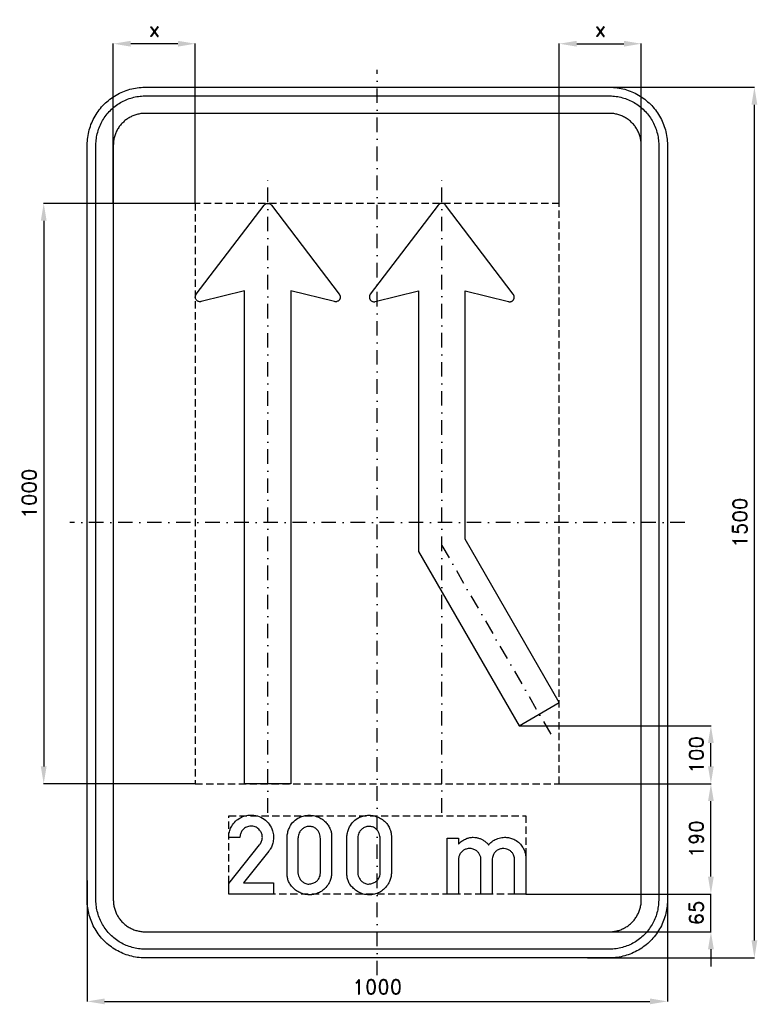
# Model space of a CAD drawing. Header units: millimetres. Extents: x -616 to 655, y -830 to 866.
import ezdxf

# ---------------------------------------------------------------- set-up
doc = ezdxf.new("R2010")
doc.units = ezdxf.units.MM
doc.header["$LTSCALE"] = 5
doc.linetypes.add('ČERCHOVANÁX2', pattern=[2, 1, -0.5, 0, -0.5])
doc.linetypes.add('ČÁRKOVANÁX2', pattern=[1.5, 1, -0.5])
doc.layers.add('Kóty', color=2, linetype='Continuous')
doc.layers.add('Značka', color=7, linetype='Continuous')
doc.styles.get("Standard").update_dxf_attribs({"font": 'romand.shx', "height": 25})
doc.dimstyles.get("Standard").update_dxf_attribs({"dimtxt": 25, "dimasz": 30, "dimexe": 0.18, "dimexo": 0.0625, "dimgap": 12.5, "dimtad": 1, "dimdec": 0, "dimzin": 0, "dimdsep": 46, "dimtxsty": 'Standard', "dimcen": 0.09, "dimadec": 0, "dimazin": 0, "dimtfac": 1, "dimtdec": 0, "dimtofl": 0, "dimtmove": 0, "dimatfit": 3, "dimfxl": 1, "dimtolj": 1, "dimtzin": 0, "dimarcsym": 0})

# ---------------------------------------------------------------- blocks, each defined once
blk = doc.blocks.new('*D0')
at = {"layer": 'Defpoints', "color": 0, "transparency": 16777216}
for p in [(-500, -616.4), (500, -616.4), (500, -825)]:
    blk.add_point(p, dxfattribs=at)
at = {"layer": 'Kóty', "color": 0, "lineweight": -2, "transparency": 16777216}
for p, q in [((-500, -616.5), (-500, -825.2)), ((500, -616.5), (500, -825.2)), ((-470, -825), (470, -825))]:
    blk.add_line(p, q, dxfattribs=at)
at = {"layer": 'Kóty', "color": 0, "transparency": 16777216}
for points in [[(-470, -820), (-470, -830), (-500, -825)], [(470, -820), (470, -830), (500, -825)]]:
    blk.add_solid(points, dxfattribs=at)
at = {"layer": 'Kóty', "color": 0, "transparency": 16777216, "insert": (0, -800), "char_height": 25, "attachment_point": 5}
blk.add_mtext('\\A1;1000', dxfattribs=at)
blk = doc.blocks.new('*D1')
at = {"layer": 'Defpoints', "color": 0, "transparency": 16777216}
for p in [(256, -640), (575, -640), (334.2, -705)]:
    blk.add_point(p, dxfattribs=at)
at = {"layer": 'Kóty', "color": 0, "lineweight": -2, "transparency": 16777216}
for p, q in [((575, -610), (575, -580)), ((256.1, -640), (575.2, -640)), ((334.3, -705), (575.2, -705)), ((575, -735), (575, -765))]:
    blk.add_line(p, q, dxfattribs=at)
at = {"layer": 'Kóty', "color": 0, "transparency": 16777216}
for points in [[(570, -610), (580, -610), (575, -640)], [(570, -735), (580, -735), (575, -705)]]:
    blk.add_solid(points, dxfattribs=at)
at = {"layer": 'Kóty', "color": 0, "transparency": 16777216, "insert": (550, -672.5), "char_height": 25, "attachment_point": 5, "rotation": 90}
blk.add_mtext('\\A1;65', dxfattribs=at)
blk = doc.blocks.new('*D2')
at = {"layer": 'Defpoints', "color": 0, "transparency": 16777216}
for p in [(313.68, -450), (575, -450), (256.0915, -639.986)]:
    blk.add_point(p, dxfattribs=at)
at = {"layer": 'Kóty', "color": 0, "lineweight": -2, "transparency": 16777216}
for p, q in [((313.7425, -450), (575.18, -450)), ((575, -609.986), (575, -480)), ((256.154, -639.986), (575.18, -639.986))]:
    blk.add_line(p, q, dxfattribs=at)
at = {"layer": 'Kóty', "color": 0, "transparency": 16777216}
for points in [[(570, -480), (580, -480), (575, -450)], [(570, -609.986), (580, -609.986), (575, -639.986)]]:
    blk.add_solid(points, dxfattribs=at)
at = {"layer": 'Kóty', "color": 0, "transparency": 16777216, "insert": (550, -544.993), "char_height": 25, "attachment_point": 5, "rotation": 90}
blk.add_mtext('\\A1;190', dxfattribs=at)
blk = doc.blocks.new('*D3')
at = {"layer": 'Defpoints', "color": 0, "transparency": 16777216}
for p in [(362.4, 750), (650, 750), (362.4, -750)]:
    blk.add_point(p, dxfattribs=at)
at = {"layer": 'Kóty', "color": 0, "lineweight": -2, "transparency": 16777216}
for p, q in [((362.5, 750), (650.2, 750)), ((650, -720), (650, 720)), ((362.5, -750), (650.2, -750))]:
    blk.add_line(p, q, dxfattribs=at)
at = {"layer": 'Kóty', "color": 0, "transparency": 16777216}
for points in [[(645, 720), (655, 720), (650, 750)], [(645, -720), (655, -720), (650, -750)]]:
    blk.add_solid(points, dxfattribs=at)
at = {"layer": 'Kóty', "color": 0, "transparency": 16777216, "insert": (625, 0), "char_height": 25, "attachment_point": 5, "rotation": 90}
blk.add_mtext('\\A1;1500', dxfattribs=at)
blk = doc.blocks.new('*D4')
at = {"layer": 'Defpoints', "color": 0, "transparency": 16777216}
for p in [(-455, 825), (-455, 550), (-313.7425, 550)]:
    blk.add_point(p, dxfattribs=at)
at = {"layer": 'Kóty', "color": 0, "lineweight": -2, "transparency": 16777216}
for p, q in [((-455, 550.0625), (-455, 825.18)), ((-343.7425, 825), (-425, 825)), ((-313.7425, 550.0625), (-313.7425, 825.18))]:
    blk.add_line(p, q, dxfattribs=at)
at = {"layer": 'Kóty', "color": 0, "transparency": 16777216}
for points in [[(-425, 830), (-425, 820), (-455, 825)], [(-343.7425, 830), (-343.7425, 820), (-313.7425, 825)]]:
    blk.add_solid(points, dxfattribs=at)
at = {"layer": 'Kóty', "color": 0, "transparency": 16777216, "insert": (-384.37125, 850), "char_height": 25, "attachment_point": 5}
blk.add_mtext('\\A1;x', dxfattribs=at)
blk = doc.blocks.new('*D5')
at = {"layer": 'Defpoints', "color": 0, "transparency": 16777216}
for p in [(455, 825), (313.68, 550), (455, 550)]:
    blk.add_point(p, dxfattribs=at)
at = {"layer": 'Kóty', "color": 0, "lineweight": -2, "transparency": 16777216}
for p, q in [((313.68, 550.0625), (313.68, 825.18)), ((343.68, 825), (425, 825)), ((455, 550.0625), (455, 825.18))]:
    blk.add_line(p, q, dxfattribs=at)
at = {"layer": 'Kóty', "color": 0, "transparency": 16777216}
for points in [[(343.68, 830), (343.68, 820), (313.68, 825)], [(425, 830), (425, 820), (455, 825)]]:
    blk.add_solid(points, dxfattribs=at)
at = {"layer": 'Kóty', "color": 0, "transparency": 16777216, "insert": (384.34, 850), "char_height": 25, "attachment_point": 5}
blk.add_mtext('\\A1;x', dxfattribs=at)
blk = doc.blocks.new('*D6')
at = {"layer": 'Defpoints', "color": 0, "transparency": 16777216}
for p in [(-313.68, 550), (-575, -450), (-313.68, -450)]:
    blk.add_point(p, dxfattribs=at)
at = {"layer": 'Kóty', "color": 0, "lineweight": -2, "transparency": 16777216}
for p, q in [((-313.7425, 550), (-575.18, 550)), ((-575, 520), (-575, -420)), ((-313.7425, -450), (-575.18, -450))]:
    blk.add_line(p, q, dxfattribs=at)
at = {"layer": 'Kóty', "color": 0, "transparency": 16777216}
for points in [[(-580, 520), (-570, 520), (-575, 550)], [(-580, -420), (-570, -420), (-575, -450)]]:
    blk.add_solid(points, dxfattribs=at)
at = {"layer": 'Kóty', "color": 0, "transparency": 16777216, "insert": (-600, 50), "char_height": 25, "attachment_point": 5, "rotation": 90}
blk.add_mtext('\\A1;1000', dxfattribs=at)
blk = doc.blocks.new('*D7')
at = {"layer": 'Defpoints', "color": 0, "transparency": 16777216}
for p in [(244.4, -349.992), (575, -349.992), (313.7425, -450)]:
    blk.add_point(p, dxfattribs=at)
at = {"layer": 'Kóty', "color": 0, "lineweight": -2, "transparency": 16777216}
for p, q in [((244.4625, -349.992), (575.18, -349.992)), ((575, -420), (575, -379.992)), ((313.805, -450), (575.18, -450))]:
    blk.add_line(p, q, dxfattribs=at)
at = {"layer": 'Kóty', "color": 0, "transparency": 16777216}
for points in [[(570, -379.992), (580, -379.992), (575, -349.992)], [(570, -420), (580, -420), (575, -450)]]:
    blk.add_solid(points, dxfattribs=at)
at = {"layer": 'Kóty', "color": 0, "transparency": 16777216, "insert": (550, -399.996), "char_height": 25, "attachment_point": 5, "rotation": 90}
blk.add_mtext('\\A1;100', dxfattribs=at)

msp = doc.modelspace()

# ---------------------------------------------------------------- linework, layer by layer
at = {"layer": 'Kóty'}
msp.add_lwpolyline([(575, -705), (575, -639.986)], dxfattribs=at)
at = {"layer": 'Značka', "color": 6, "linetype": 'ČERCHOVANÁX2', "ltscale": 5}
msp.add_line((111.215, -39.27), (304.058, -373.2839), dxfattribs=at)
for points in [[(0, -780), (0, 780)], [(-188.785, -500), (-188.785, 600)], [(111.215, -499.988), (111.215, 600.012)], [(530, 0), (-530, 0)]]:
    msp.add_lwpolyline(points, dxfattribs=at)
at = {"layer": 'Značka', "color": 5}
for points in [[(-400, -750), (-400.393, -749.9988), (-400.785, -749.9969, -0.0321801), (-413.6978, -749.0925, -0.0354432), (-426.3873, -746.4557, -0.0362667), (-438.6591, -742.3068, -0.0344205), (-450.2266, -736.4713, -0.0337216), (-461.0042, -729.2849, -0.0340847), (-470.7107, -720.7107, -0.0342086), (-479.2931, -711.0064, -0.0342292), (-486.4713, -700.2266, -0.0340441), (-492.2651, -688.6512, -0.0334121), (-496.4557, -676.3873, -0.0341269), (-499.1355, -663.6918, -0.0367447), (-499.9969, -650.785), (-499.9989, -650.393), (-500, -650), (-500, 650), (-499.9988, 650.39), (-499.9969, 650.79, -0.0321796), (-499.0925, 663.7, -0.0354411), (-496.4557, 676.39, -0.0362697), (-492.3068, 688.66, -0.0344172), (-486.4713, 700.23, -0.033719), (-479.2849, 711, -0.0340776), (-470.7107, 720.71, -0.0342077), (-461.0064, 729.29, -0.0342268), (-450.2266, 736.47, -0.0340514), (-438.6512, 742.27, -0.0334162), (-426.3873, 746.46, -0.0341286), (-413.6918, 749.14, -0.0367456), (-400.785, 750), (-400.393, 750), (-400, 750), (400, 750), (400.393, 750), (400.785, 750, -0.0321794), (413.698, 749.09, -0.0354509), (426.387, 746.46, -0.0362816), (438.659, 742.31, -0.0344246), (450.227, 736.47, -0.0337312), (461.004, 729.28, -0.034081), (470.711, 720.71, -0.0342138), (479.293, 711.01, -0.0342285), (486.471, 700.23, -0.0340344), (492.265, 688.65, -0.0334114), (496.46, 676.39, -0.0341223), (499.14, 663.69, -0.0367412), (500, 650.79), (500, 650.39), (500, 650), (500, -650), (500, -650.393), (500, -650.785, -0.0321792), (499.09, -663.6978, -0.0354418), (496.46, -676.3873, -0.0362638), (492.307, -688.6591, -0.0344153), (486.471, -700.2266, -0.0337192), (479.285, -711.0042, -0.034086), (470.711, -720.7107, -0.0342054), (461.006, -729.2931, -0.0342295), (450.227, -736.4713, -0.0340459), (438.651, -742.2651, -0.0334135), (426.387, -746.4557, -0.034127), (413.692, -749.1355, -0.036745), (400.785, -749.9969), (400.393, -749.9989), (400, -750), (-400, -750)], [(-400, -735), (-400.334, -734.999), (-400.668, -734.9974, -0.0321799), (-411.6431, -734.2286, -0.0354431), (-422.4292, -731.9874, -0.036267), (-432.8602, -728.4608, -0.0344205), (-442.6926, -723.5006, -0.0337214), (-451.8536, -717.3922, -0.0340847), (-460.1041, -710.1041, -0.0342085), (-467.3991, -701.8554, -0.0342292), (-473.5006, -692.6926, -0.0340447), (-478.4254, -682.8535, -0.0334123), (-481.9874, -672.4292, -0.0341271), (-484.2652, -661.638, -0.0367448), (-484.9974, -650.668), (-484.9991, -650.334), (-485, -650), (-485, 650), (-484.999, 650.33), (-484.9974, 650.67, -0.0321808), (-484.2286, 661.64, -0.0354437), (-481.9874, 672.43, -0.0362674), (-478.4608, 682.86, -0.034419), (-473.5006, 692.69, -0.0337112), (-467.3922, 701.85, -0.0340785), (-460.1041, 710.1, -0.034195), (-451.8554, 717.4, -0.0342194), (-442.6926, 723.5, -0.0340514), (-432.8535, 728.43, -0.0334085), (-422.4292, 731.99, -0.0341207), (-411.638, 734.27, -0.0367451), (-400.668, 735), (-400.334, 735), (-400, 735), (400, 735), (400.334, 735), (400.668, 735, -0.0321738), (411.643, 734.23, -0.0354396), (422.429, 731.99, -0.0362613), (432.86, 728.46, -0.0344296), (442.693, 723.5, -0.0337309), (451.854, 717.39, -0.0340802), (460.104, 710.1, -0.0342125), (467.399, 701.86, -0.03423), (473.501, 692.69, -0.0340367), (478.425, 682.85, -0.0334178), (481.987, 672.43, -0.0341274), (484.265, 661.64, -0.0367509), (484.997, 650.67), (484.999, 650.33), (485, 650), (485, -650), (484.999, -650.334), (484.997, -650.668, -0.0321847), (484.229, -661.6431, -0.0354498), (481.987, -672.4292, -0.0362714), (478.461, -682.8602, -0.0344187), (473.501, -692.6926, -0.0337149), (467.392, -701.8536, -0.0340831), (460.104, -710.1041, -0.0342094), (451.855, -717.3991, -0.0342308), (442.693, -723.5006, -0.0340424), (432.854, -728.4254, -0.0334111), (422.429, -731.9874, -0.0341271), (411.638, -734.2652, -0.0367448), (400.668, -734.9974), (400.334, -734.9991), (400, -735), (-400, -735)], [(-400, -705), (400, -705), (400.216, -704.9994), (400.432, -704.9983, 0.0321799), (407.534, -704.5008, 0.0354424), (414.513, -703.0507, 0.0362647), (421.263, -700.7687, 0.0344223), (427.625, -697.5592, 0.033717), (433.552, -693.6067, 0.034088), (438.891, -688.8909, 0.0342122), (443.611, -683.5535, 0.0342287), (447.559, -677.6246, 0.0340415), (450.746, -671.2582, 0.0334124), (453.051, -664.513, 0.0341249), (454.525, -657.5305, 0.0367432), (454.998, -650.432), (454.999, -650.216), (455, -650), (455, 650), (454.999, 650.22), (454.998, 650.43, 0.0321867), (454.501, 657.53, 0.0354421), (453.051, 664.51, 0.0362779), (450.769, 671.26, 0.0344207), (447.559, 677.62, 0.0337176), (443.607, 683.55, 0.0340785), (438.891, 688.89, 0.0341988), (433.554, 693.61, 0.0342361), (427.625, 697.56, 0.0340303), (421.258, 700.75, 0.033395), (414.513, 703.05, 0.0341092), (407.53, 704.52, 0.0367438), (400.432, 705), (400.216, 705), (400, 705), (-400, 705), (-400.216, 705), (-400.432, 705, 0.0321706), (-407.5338, 704.5, 0.0354292), (-414.513, 703.05, 0.036266), (-421.2625, 700.77, 0.0344312), (-427.6246, 697.56, 0.0337345), (-433.5523, 693.61, 0.034079), (-438.8909, 688.89, 0.0342245), (-443.6112, 683.55, 0.0342352), (-447.5592, 677.62, 0.0340405), (-450.7458, 671.26, 0.0334087), (-453.0507, 664.51, 0.034125), (-454.5245, 657.53, 0.0367448), (-454.9983, 650.43), (-454.9994, 650.22), (-455, 650), (-455, -650), (-454.9994, -650.216), (-454.9983, -650.432, 0.0321797), (-454.5008, -657.5338, 0.0354429), (-453.0507, -664.513, 0.0362669), (-450.7687, -671.2625, 0.0344214), (-447.5592, -677.6246, 0.0337215), (-443.6067, -683.5523, 0.0340845), (-438.8909, -688.8909, 0.0342083), (-433.5535, -693.6112, 0.0342301), (-427.6246, -697.5592, 0.0340439), (-421.2582, -700.7458, 0.0334124), (-414.513, -703.0507, 0.0341275), (-407.5305, -704.5245, 0.0367453), (-400.432, -704.9983), (-400.216, -704.9994), (-400, -705)], [(71.2, -50.004), (244.4, -349.992), (313.68, -309.994), (151.2, -28.569), (151.2, 399.21), (226.15, 380.67), (226.25, 380.64), (226.35, 380.62), (226.4, 380.6), (226.45, 380.59), (226.66, 380.55), (226.86, 380.51), (227.12, 380.47), (227.38, 380.45), (227.65, 380.43), (227.91, 380.42, 0.00839708), (228.17, 380.43), (228.43, 380.44), (228.69, 380.45), (228.95, 380.47), (229.21, 380.51), (229.47, 380.55), (229.73, 380.6), (229.98, 380.66), (230.24, 380.73), (230.49, 380.81), (230.74, 380.89), (230.98, 380.97), (231.22, 381.07), (231.46, 381.18), (231.7, 381.29), (231.93, 381.42), (232.16, 381.55), (232.38, 381.69), (232.6, 381.83), (232.81, 381.98), (233.02, 382.14), (233.22, 382.31), (233.42, 382.48), (233.61, 382.66), (233.8, 382.84), (233.98, 383.04), (234.15, 383.23), (234.32, 383.43), (234.48, 383.64), (234.63, 383.85), (234.78, 384.06), (234.92, 384.29), (235.05, 384.52), (235.17, 384.75), (235.29, 384.98), (235.4, 385.22), (235.5, 385.46), (235.59, 385.71), (235.68, 385.95), (235.75, 386.2), (235.82, 386.45), (235.88, 386.71), (235.93, 386.96), (235.98, 387.22), (236.02, 387.48), (236.04, 387.75), (236.06, 388.01), (236.07, 388.27), (236.07, 388.53), (236.06, 388.8), (236.05, 389.06), (236.02, 389.32), (235.99, 389.58), (235.95, 389.84), (235.9, 390.09), (235.84, 390.35), (235.77, 390.6), (235.69, 390.85), (235.61, 391.1), (235.52, 391.34), (235.42, 391.59), (235.32, 391.83), (235.2, 392.06), (235.08, 392.29), (234.97, 392.47), (234.86, 392.65), (234.84, 392.69), (234.81, 392.74), (234.68, 392.94), (234.55, 393.12), (234.49, 393.2), (234.43, 393.28), (117.55, 546.84), (117.49, 546.92), (117.42, 547.01), (116.72, 547.78), (115.91, 548.45), (115.03, 549.01), (114.08, 549.45), (113.09, 549.77), (112.05, 549.95), (111.01, 550), (109.97, 549.9), (108.94, 549.68), (107.96, 549.32), (107.03, 548.84), (106.18, 548.23), (105.52, 547.65), (104.94, 546.99), (104.88, 546.92), (104.82, 546.84), (-12.06, 393.28), (-12.12, 393.19), (-12.19, 393.11), (-12.22, 393.06), (-12.25, 393.02), (-12.37, 392.85), (-12.48, 392.68), (-12.62, 392.45), (-12.74, 392.23), (-12.86, 391.99), (-12.97, 391.75), (-13.08, 391.51), (-13.17, 391.27), (-13.26, 391.02), (-13.34, 390.77), (-13.42, 390.52), (-13.48, 390.27), (-13.54, 390.01), (-13.59, 389.75), (-13.62, 389.5), (-13.65, 389.24), (-13.68, 388.97), (-13.69, 388.71), (-13.7, 388.45), (-13.69, 388.19), (-13.68, 387.93), (-13.66, 387.66), (-13.63, 387.41), (-13.59, 387.15), (-13.55, 386.89), (-13.49, 386.63), (-13.43, 386.38), (-13.36, 386.13), (-13.28, 385.88), (-13.19, 385.63), (-13.09, 385.39), (-12.99, 385.15), (-12.88, 384.91), (-12.76, 384.67), (-12.66, 384.49), (-12.56, 384.31), (-12.53, 384.26), (-12.5, 384.22), (-11.89, 383.37), (-11.18, 382.6), (-10.37, 381.94), (-9.49, 381.38), (-8.53, 380.95), (-7.53, 380.64), (-6.5, 380.47), (-5.45, 380.43), (-4.41, 380.54), (-4.18, 380.58), (-3.96, 380.62), (-3.87, 380.64), (-3.77, 380.67), (71.19, 399.21), (71.19, 375.21), (71.2, 375.21), (71.2, -50.004)], [(-256.029, -640), (-256.029, -621.958), (-203.224, -555.498), (-202.45, -554.521, 0.012145), (-201.705, -553.516, 0.0829873), (-198.851, -547.512, 0.0944025), (-198.218, -540.887, 0.0921287), (-199.615, -534.894, 0.0840342), (-203.013, -529.694, 0.098134), (-208.986, -525.033, 0.106051), (-216.246, -523.098, 0.106165), (-223.632, -524.027, 0.0999509), (-230.112, -527.837, 0.0837242), (-234.149, -532.512, 0.0916439), (-236.313, -538.159, 0.0261465), (-236.639, -540.244, 0.00868214), (-236.82, -542.35), (-256.029, -542.35, -0.00337265), (-255.983, -540.535, -0.0101345), (-255.888, -538.722, -0.0594227), (-254.289, -530.616, -0.0582357), (-250.826, -523.042, -0.072151), (-244.404, -514.743, -0.072221), (-235.92, -508.614, -0.0614823), (-227.767, -505.261, -0.0599417), (-219.03, -503.959, -0.0830635), (-206.56, -505.412, -0.0870473), (-195.237, -510.92, -0.0877663), (-186.162, -519.658, -0.0877983), (-180.626, -530.903, -0.068488), (-178.906, -540.504, -0.0624201), (-179.726, -550.253, -0.0506865), (-181.843, -557.506, -0.0618433), (-185.477, -564.034), (-186.198, -565.02), (-186.94, -565.989), (-230.801, -620.734), (-178.966, -620.734), (-178.966, -640), (-256.029, -640)], [(-155.341, -544.094), (-155.351, -542.884), (-155.341, -541.675, -0.0490225), (-154.459, -534.293, -0.0499929), (-152.121, -527.163, -0.0795376), (-145.92, -516.976, -0.0890853), (-136.807, -509.43, -0.0597951), (-129.832, -506.201, -0.052017), (-122.295, -504.592, -0.0620169), (-112.464, -504.58, -0.0644988), (-102.959, -507.011, -0.0554379), (-95.609, -510.687, -0.0554825), (-89.248, -515.884, -0.0511066), (-84.575, -521.502, -0.0548963), (-81.19, -527.964, -0.0452364), (-79.464, -533.51, -0.0459812), (-78.771, -539.256, -0.0123003), (-78.738, -541.268), (-78.771, -543.278), (-78.771, -602.116), (-78.76, -603.325), (-78.771, -604.534, -0.0517782), (-79.681, -611.531, -0.0496953), (-81.991, -618.245, -0.0667968), (-87.02, -626.695, -0.0659039), (-94.085, -633.545, -0.0611003), (-101.694, -638.187, -0.0641427), (-110.201, -640.802, -0.0696613), (-119.991, -641.323, -0.0674503), (-129.551, -639.198, -0.0568093), (-137.261, -635.548, -0.0495859), (-144.063, -630.325, -0.0480535), (-149.206, -624.754, -0.0658838), (-152.923, -618.245, -0.05477), (-154.715, -612.326, -0.0423596), (-155.341, -606.152), (-155.366, -604.131), (-155.341, -602.116), (-155.341, -544.094)], [(-52.334, -544.094), (-52.343, -542.884), (-52.334, -541.675, -0.0490225), (-51.451, -534.293, -0.0499929), (-49.113, -527.163, -0.0795376), (-42.913, -516.976, -0.0890853), (-33.799, -509.43, -0.0597951), (-26.824, -506.201, -0.052017), (-19.287, -504.592, -0.0620169), (-9.456, -504.58, -0.0644988), (0.049, -507.011, -0.0554397), (7.398, -510.687, -0.0554872), (13.76, -515.884, -0.0511063), (18.433, -521.502, -0.0548889), (21.818, -527.964, -0.0452264), (23.544, -533.51, -0.0459813), (24.237, -539.256), (24.27, -541.268), (24.237, -543.278), (24.237, -602.116), (24.248, -603.325), (24.237, -604.534, -0.0517783), (23.327, -611.531, -0.049683), (21.016, -618.245, -0.0667968), (15.988, -626.695, -0.0659039), (8.923, -633.545, -0.0611003), (1.314, -638.187, -0.0641427), (-7.193, -640.802, -0.0696613), (-16.983, -641.323, -0.0674503), (-26.543, -639.198, -0.0568093), (-34.253, -635.548, -0.0495859), (-41.055, -630.325, -0.0480535), (-46.198, -624.754, -0.0658838), (-49.915, -618.245, -0.05477), (-51.707, -612.326, -0.0423596), (-52.334, -606.152), (-52.359, -604.131), (-52.334, -602.116), (-52.334, -544.094)], [(-136.807, -544.094), (-136.807, -602.116), (-136.817, -602.925), (-136.807, -603.733, 0.0738667), (-135.861, -608.731, 0.0595133), (-133.587, -613.408, 0.0707232), (-129.76, -618.217, 0.094581), (-124.713, -621.466, 0.108403), (-117.961, -622.799, 0.0875552), (-111.016, -621.466, 0.0781605), (-105.527, -618.612, 0.0881634), (-101.341, -614.209, 0.0617701), (-99.376, -610.531, 0.0611856), (-98.36, -606.503, 0.0251715), (-98.167, -604.314), (-98.121, -602.116), (-98.121, -544.094), (-98.248, -542.184, 0.0165076), (-98.459, -540.283, 0.0583153), (-99.733, -535.533, 0.0647307), (-102.143, -531.198, 0.0880925), (-106.724, -526.589, 0.0978901), (-112.62, -523.942, 0.0998467), (-119.187, -523.529, 0.0882722), (-125.515, -525.545, 0.0741604), (-130.171, -528.708, 0.0756696), (-133.657, -533.055, 0.0525929), (-135.395, -536.706, 0.0460724), (-136.385, -540.62, 0.0143118), (-136.629, -542.354), (-136.807, -544.094)], [(-33.799, -544.094), (-33.799, -602.116), (-33.81, -602.925), (-33.799, -603.733, 0.0738667), (-32.854, -608.731, 0.0595133), (-30.579, -613.408, 0.0707232), (-26.752, -618.217, 0.094581), (-21.705, -621.466, 0.108403), (-14.953, -622.799, 0.0875552), (-8.009, -621.466, 0.0781605), (-2.519, -618.612, 0.0881634), (1.666, -614.209, 0.0617701), (3.632, -610.531, 0.0611856), (4.648, -606.503, 0.0251715), (4.841, -604.314), (4.887, -602.116), (4.887, -544.094), (4.76, -542.184), (4.549, -540.283, 0.0583153), (3.275, -535.533, 0.0647307), (0.865, -531.198, 0.0880925), (-3.716, -526.589, 0.0978901), (-9.612, -523.942, 0.0998467), (-16.179, -523.529, 0.0882722), (-22.507, -525.545, 0.0741604), (-27.163, -528.708, 0.0756696), (-30.649, -533.055, 0.0525929), (-32.387, -536.706, 0.0460724), (-33.377, -540.62), (-33.622, -542.354), (-33.799, -544.094)], [(120.663, -639.986), (120.663, -543.517), (140.041, -543.517), (140.041, -554.261), (141.095, -553.087), (142.179, -551.941, -0.0538029), (147.45, -547.642, -0.0546322), (153.541, -544.558, -0.0497682), (159.36, -542.826, -0.0499087), (165.396, -542.28, -0.0445976), (170.777, -542.705, -0.0453411), (175.985, -544.08, -0.0415294), (180.766, -546.2, -0.0347678), (185.182, -549.03, -0.0234625), (187.604, -550.943, -0.0335206), (189.78, -553.108), (190.803, -554.331), (191.777, -555.597), (192.924, -554.243), (194.112, -552.925, -0.0720578), (201.339, -547.269, -0.0664636), (209.876, -543.756, -0.035522), (214.591, -542.683, -0.03584), (219.382, -542.294, -0.0505174), (226.274, -542.853, -0.0496498), (232.966, -544.783, -0.0682822), (241.397, -549.328, -0.0732928), (248.21, -556.005, -0.0568574), (252.23, -562.357, -0.0488263), (254.834, -569.406), (255.463, -571.997, -0.0250071), (255.86, -574.623), (255.959, -575.81), (256.029, -577), (256.029, -639.986), (236.665, -639.986), (236.665, -580.895), (236.644, -580.171), (236.609, -579.447, 0.0502404), (236.003, -575.843, 0.0509183), (234.682, -572.416, 0.0677205), (232.004, -568.307, 0.0669377), (228.326, -565.047, 0.073527), (223.499, -562.565, 0.0743199), (218.159, -561.587, 0.0807384), (212.285, -562.172, 0.0806738), (206.88, -564.583, 0.0705131), (202.989, -567.785, 0.0753926), (200.201, -571.923, 0.0507396), (198.883, -575.415, 0.0329927), (198.162, -579.081), (198.089, -579.609), (198.021, -580.136), (198.021, -639.986), (178.685, -639.986), (178.685, -580.516), (178.66, -579.707), (178.615, -578.898, 0.0737517), (177.491, -574.076, 0.0690271), (175.043, -569.716, 0.0747189), (171.3, -565.774, 0.0737804), (166.563, -563.092, 0.0890583), (159.926, -561.603, 0.0936545), (153.218, -562.544, 0.0733097), (148.642, -564.67, 0.0711353), (144.851, -568.014, 0.0770141), (141.724, -572.836, 0.0779802), (140.21, -578.322), (140.118, -579.053), (140.041, -579.784), (140.041, -639.986), (120.663, -639.986)]]:
    msp.add_lwpolyline(points, format="xyb", dxfattribs=at)
msp.add_lwpolyline([(-148.79, -450), (-228.78, -450), (-228.78, 375.21), (-228.8, 375.21), (-228.8, 399.21), (-303.76, 380.67), (-303.85, 380.64), (-303.95, 380.62), (-304.17, 380.58), (-304.4, 380.54), (-305.44, 380.43), (-306.49, 380.47), (-307.52, 380.64), (-308.52, 380.95), (-309.47, 381.38), (-310.36, 381.94), (-311.17, 382.6), (-311.88, 383.37), (-312.49, 384.22), (-312.98, 385.15), (-313.35, 386.13), (-313.36, 386.18), (-313.38, 386.23), (-313.43, 386.43), (-313.48, 386.63), (-313.53, 386.89), (-313.58, 387.15), (-313.62, 387.41), (-313.65, 387.66), (-313.67, 387.93), (-313.68, 388.19), (-313.69, 388.45), (-313.68, 388.71), (-313.66, 388.97), (-313.64, 389.24), (-313.61, 389.5), (-313.57, 389.75), (-313.53, 390.01), (-313.47, 390.27), (-313.41, 390.52), (-313.33, 390.77), (-313.25, 391.02), (-313.16, 391.27), (-313.07, 391.51), (-312.96, 391.75), (-312.87, 391.94), (-312.78, 392.13), (-312.76, 392.18), (-312.73, 392.23), (-312.17, 393.11), (-312.11, 393.19), (-312.05, 393.28), (-195.17, 546.84), (-195.11, 546.92), (-195.05, 546.99), (-194.47, 547.65), (-193.81, 548.23), (-192.96, 548.84), (-192.03, 549.32), (-191.04, 549.68), (-190.02, 549.9), (-188.98, 550), (-187.93, 549.95), (-186.9, 549.77), (-185.9, 549.45), (-184.96, 549.01), (-184.07, 548.45), (-183.27, 547.78), (-182.56, 547.01), (-182.5, 546.92), (-182.44, 546.84), (-65.55, 393.28), (-65.5, 393.2), (-65.44, 393.12), (-65.31, 392.94), (-65.18, 392.74), (-64.67, 391.83), (-64.65, 391.78), (-64.63, 391.73), (-64.54, 391.54), (-64.47, 391.34), (-64.38, 391.1), (-64.29, 390.85), (-64.22, 390.6), (-64.15, 390.35), (-64.09, 390.09), (-64.04, 389.84), (-64, 389.58), (-63.97, 389.32), (-63.94, 389.06), (-63.93, 388.8), (-63.92, 388.53), (-63.92, 388.27), (-63.93, 388.01), (-63.95, 387.75), (-63.97, 387.48), (-64.01, 387.22), (-64.05, 386.96), (-64.11, 386.71), (-64.17, 386.45), (-64.23, 386.2), (-64.31, 385.95), (-64.39, 385.71), (-64.49, 385.46), (-64.59, 385.22), (-64.7, 384.98), (-64.82, 384.75), (-64.94, 384.51), (-65.07, 384.29), (-65.18, 384.11), (-65.3, 383.93), (-65.33, 383.89), (-65.36, 383.85), (-66.01, 383.04), (-66.76, 382.31), (-67.61, 381.69), (-68.52, 381.18), (-69.5, 380.81), (-70.51, 380.55), (-71.56, 380.44), (-72.6, 380.45), (-73.64, 380.62), (-73.74, 380.64), (-73.84, 380.67), (-148.79, 399.21), (-148.79, -450)], dxfattribs=at)
at = {"layer": 'Značka', "color": 6, "linetype": 'ČÁRKOVANÁX2', "ltscale": 2.5}
msp.add_lwpolyline([(-313.68, -450), (313.68, -450), (313.68, 550), (-313.68, 550)], close=True, dxfattribs=at)
msp.add_lwpolyline([(-256, -640), (-256, -505), (256, -505), (256, -640), (-256, -640)], dxfattribs=at)

# ---------------------------------------------------------------- dimensions: what is measured, and where the dimension line sits
at = {"layer": 'Kóty'}
for base, p1, p2, picture, middle in [((-455, 825), (-313.7425, 550), (-455, 550), '*D4', (-384.3712, 850)), ((455, 825), (313.68, 550), (455, 550), '*D5', (384.34, 850))]:
    dim = msp.add_linear_dim(base=base, p1=p1, p2=p2, text='x', dimstyle='Standard', dxfattribs=at)
    dim.commit()
    dim.dimension.update_dxf_attribs({"geometry": picture, "text_midpoint": middle})
for base, p1, p2, picture, middle in [((650, 750), (362.3942, -750), (362.3942, 750), '*D3', (625, 0)), ((-575, -450), (-313.68, 550), (-313.68, -450), '*D6', (-600, 50)), ((575, -349.992), (313.7425, -450), (244.4, -349.992), '*D7', (550, -399.996)), ((575, -450), (256.0915, -639.986), (313.68, -450), '*D2', (550, -544.993)), ((575, -639.986), (334.2448, -705), (256.029, -639.986), '*D1', (550, -672.493))]:
    dim = msp.add_linear_dim(base=base, p1=p1, p2=p2, angle=90, dimstyle='Standard', dxfattribs=at)
    dim.commit()
    dim.dimension.update_dxf_attribs({"geometry": picture, "text_midpoint": middle})
dim = msp.add_linear_dim(base=(500, -825), p1=(-500, -616.4453), p2=(500, -616.4453), dimstyle='Standard', dxfattribs=at)
dim.commit()
dim.dimension.update_dxf_attribs({"geometry": '*D0', "text_midpoint": (0, -800)})

doc.saveas('drawing.dxf')
